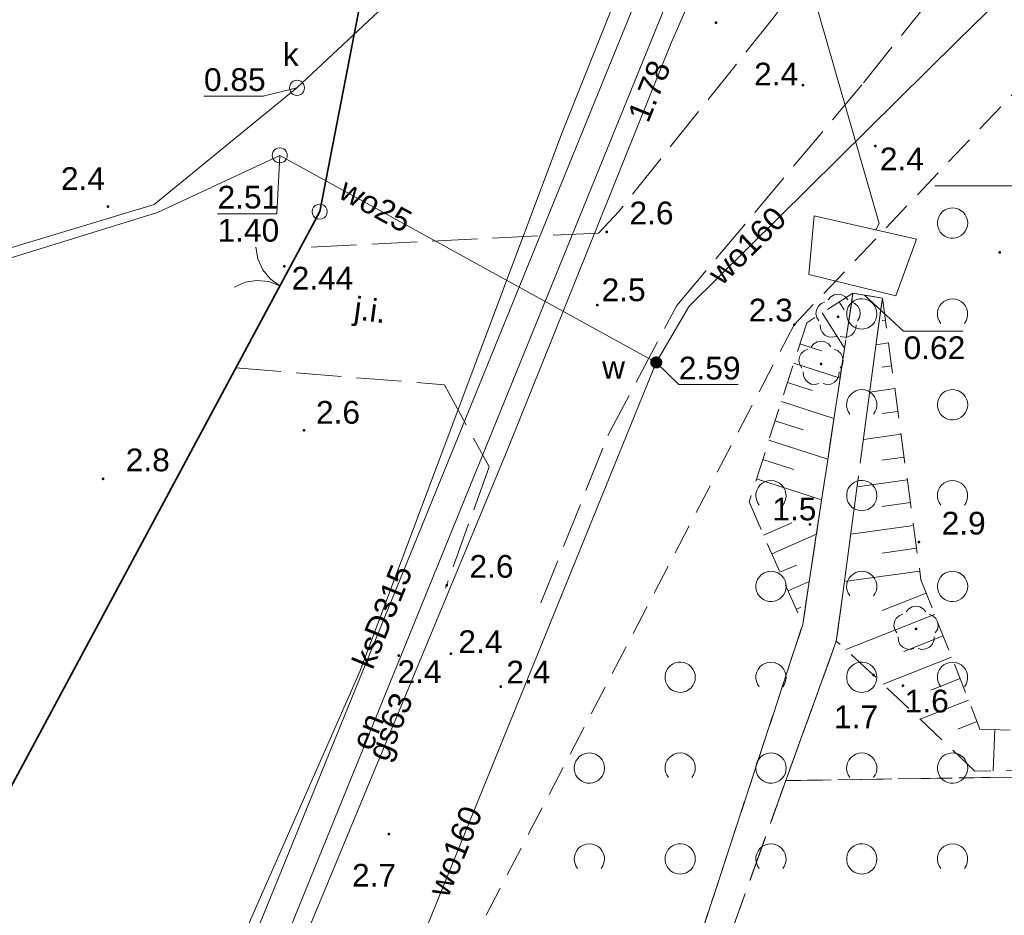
# Model space of a CAD drawing. Extents: x 5459987 to 5506369, y 5959610 to 5991660.
# Tile 21 of 51: x 5462417 to 5462450, y 5972176 to 5972205. Entities that reach past the tile are written whole.
import ezdxf
from ezdxf.enums import TextEntityAlignment as Align

# ---------------------------------------------------------------- set-up
doc = ezdxf.new("R2010")
doc.units = 0
for name, pattern in [('PRZER1-1', [1, 0.5, -0.5]), ('PRZER2-1', [1.5, 1, -0.5]), ('PRZER3-1', [2, 1.5, -0.5])]:
    doc.linetypes.add(name, pattern=pattern)
doc.layers.get('0').update_dxf_attribs({"linetype": 'CONTINUOUS'})
for name, color, linetype, lineweight in [('GEPPGD', 7, 'CONTINUOUS', 18), ('GESDZI', 7, 'CONTINUOUS', 18), ('GSLKBR', 7, 'CONTINUOUS', 18), ('GSPWPN', 7, 'CONTINUOUS', 13), ('GSPWPN_O', 7, 'CONTINUOUS', 13), ('GSPWPS', 7, 'CONTINUOUS', 13), ('GSPWPS_O', 7, 'CONTINUOUS', 13), ('GSSKOA', 7, 'CONTINUOUS', 18), ('GSSKOA_O', 7, 'CONTINUOUS', 18), ('GSSZAD', 7, 'CONTINUOUS', 18), ('GSSZSN', 7, 'CONTINUOUS', 18), ('GUPIKP', 7, 'CONTINUOUS', 18), ('GUPPRZ_O', 7, 'CONTINUOUS', 18), ('GUSIKP', 7, 'CONTINUOUS', 18), ('KRZYZE_2000', 230, 'CONTINUOUS', 18)]:
    doc.layers.add(name, color=color, linetype=linetype, lineweight=lineweight)
for name, color, linetype, lineweight, true_color in [('GESKKL', 7, 'CONTINUOUS', 18, 0x24bc24), ('GESUZY', 7, 'CONTINUOUS', 18, 0x008000), ('GSPRDL', 7, 'CONTINUOUS', 18, 0x008000), ('GULEPR', 1, 'CONTINUOUS', 18, 0xff0000), ('GULEPR_O', 1, 'CONTINUOUS', 18, 0xff0000), ('GULGPR', 7, 'CONTINUOUS', 18, 0xbfbf00), ('GULGPR_O', 7, 'CONTINUOUS', 18, 0xbfbf00), ('GULKPR', 7, 'CONTINUOUS', 18, 0x803300), ('GULKPR_O', 7, 'CONTINUOUS', 18, 0x803300), ('GULTPR', 7, 'CONTINUOUS', 18, 0xff9100), ('GULWPR', 5, 'CONTINUOUS', 18, 0x0000ff), ('GULWPR_O', 5, 'CONTINUOUS', 18, 0x0000ff), ('GUPKSD', 7, 'CONTINUOUS', 18, 0x803300), ('GUPKSD_O', 7, 'CONTINUOUS', 18, 0x803300), ('GUPWZA', 5, 'CONTINUOUS', 18, 0x0000ff), ('GUPWZA_O', 5, 'CONTINUOUS', 18, 0x0000ff)]:
    doc.layers.add(name, color=color, linetype=linetype, lineweight=lineweight, true_color=true_color)
doc.styles.add('Arial', font='arial.ttf')

# ---------------------------------------------------------------- blocks, each defined once
blk = doc.blocks.new('GSPRDL1')
blk.add_hatch(color=0).paths.add_polyline_path([(0, -0.045), (0.013906, -0.042798), (0.02645, -0.036406), (0.036406, -0.02645), (0.042798, -0.013906), (0.045, 0), (0.042798, 0.013906), (0.036406, 0.02645), (0.02645, 0.036406), (0.013906, 0.042798), (0, 0.045), (-0.013906, 0.042798), (-0.02645, 0.036406), (-0.036406, 0.02645), (-0.042798, 0.013906), (-0.045, 0), (-0.042798, -0.013906), (-0.036406, -0.02645), (-0.02645, -0.036406), (-0.013906, -0.042798)])
at = {"color": 0}
for points in [[(-0.324277, 0.563333), (-0.240553, 0.662679), (-0.127956, 0.727494), (0, 0.75), (0.127956, 0.727494), (0.240553, 0.662679), (0.324277, 0.563333)], [(-0.635969, -0.134326), (-0.70458, -0.024001), (-0.731429, 0.103115), (-0.713292, 0.231763), (-0.652348, 0.346501), (-0.55591, 0.433559), (-0.435555, 0.482485)], [(0.435555, 0.482485), (0.55591, 0.433559), (0.652348, 0.346501), (0.713292, 0.231763), (0.731429, 0.103115), (0.70458, -0.024001), (0.635969, -0.134326)], [(-0.068773, -0.646351), (-0.194901, -0.677512), (-0.324092, -0.663766), (-0.440839, -0.606763), (-0.531129, -0.513345), (-0.584125, -0.394725), (-0.593465, -0.265141)], [(0.593465, -0.265141), (0.584125, -0.394725), (0.531129, -0.513345), (0.440839, -0.606763), (0.324092, -0.663766), (0.194901, -0.677512), (0.068773, -0.646351)]]:
    blk.add_lwpolyline(points, dxfattribs=at)
blk = doc.blocks.new('GSPWPN1')
blk.add_hatch(color=0).paths.add_polyline_path([(-0.045, 0), (-0.043467, -0.011647), (-0.038971, -0.0225), (-0.03182, -0.03182), (-0.0225, -0.038971), (-0.011647, -0.043467), (0, -0.045), (0.011647, -0.043467), (0.0225, -0.038971), (0.03182, -0.03182), (0.038971, -0.0225), (0.043467, -0.011647), (0.045, 0), (0.043467, 0.011647), (0.038971, 0.0225), (0.03182, 0.03182), (0.0225, 0.038971), (0.011647, 0.043467), (0, 0.045), (-0.011647, 0.043467), (-0.0225, 0.038971), (-0.03182, 0.03182), (-0.038971, 0.0225), (-0.043467, 0.011647)])
blk = doc.blocks.new('GUPWZA1')
blk.add_hatch(color=0).paths.add_polyline_path([(-0.2, 0), (-0.193185, -0.051764), (-0.173205, -0.1), (-0.141421, -0.141421), (-0.1, -0.173205), (-0.051764, -0.193185), (0, -0.2), (0.051764, -0.193185), (0.1, -0.173205), (0.141421, -0.141421), (0.173205, -0.1), (0.193185, -0.051764), (0.2, 0), (0.193185, 0.051764), (0.173205, 0.1), (0.141421, 0.141421), (0.1, 0.173205), (0.051764, 0.193185), (0, 0.2), (-0.051764, 0.193185), (-0.1, 0.173205), (-0.141421, 0.141421), (-0.173205, 0.1), (-0.193185, 0.051764)])
blk = doc.blocks.new('GUPKSD1')
at = {"color": 0}
blk.add_lwpolyline([(0, 0.25), (0.064705, 0.241481), (0.125, 0.216506), (0.176777, 0.176777), (0.216506, 0.125), (0.241481, 0.064705), (0.25, 0), (0.241481, -0.064705), (0.216506, -0.125), (0.176777, -0.176777), (0.125, -0.216506), (0.064705, -0.241481), (0, -0.25), (-0.064705, -0.241481), (-0.125, -0.216506), (-0.176777, -0.176777), (-0.216506, -0.125), (-0.241481, -0.064705), (-0.25, 0), (-0.241481, 0.064705), (-0.216506, 0.125), (-0.176777, 0.176777), (-0.125, 0.216506), (-0.064705, 0.241481)], close=True, dxfattribs=at)
blk = doc.blocks.new('GUPIKP1_1')
at = {"color": 0}
blk.add_lwpolyline([(0, 0.25), (0.064705, 0.241481), (0.125, 0.216506), (0.176777, 0.176777), (0.216506, 0.125), (0.241481, 0.064705), (0.25, 0), (0.241481, -0.064705), (0.216506, -0.125), (0.176777, -0.176777), (0.125, -0.216506), (0.064705, -0.241481), (0, -0.25), (-0.064705, -0.241481), (-0.125, -0.216506), (-0.176777, -0.176777), (-0.216506, -0.125), (-0.241481, -0.064705), (-0.25, 0), (-0.241481, 0.064705), (-0.216506, 0.125), (-0.176777, 0.176777), (-0.125, 0.216506), (-0.064705, 0.241481)], close=True, dxfattribs=at)
blk = doc.blocks.new('GEPPGD1_1')
at = {"color": 0}
blk.add_lwpolyline([(0, 0.25), (0.077254, 0.237764), (0.146946, 0.202254), (0.202254, 0.146946), (0.237764, 0.077254), (0.25, 0), (0.237764, -0.077254), (0.202254, -0.146946), (0.146946, -0.202254), (0.077254, -0.237764), (0, -0.25), (-0.077254, -0.237764), (-0.146946, -0.202254), (-0.202254, -0.146946), (-0.237764, -0.077254), (-0.25, 0), (-0.237764, 0.077254), (-0.202254, 0.146946), (-0.146946, 0.202254), (-0.077254, 0.237764)], close=True, dxfattribs=at)
blk = doc.blocks.new('GSPWPS1')
blk.add_hatch(color=0).paths.add_polyline_path([(-0.045, 0), (-0.043467, -0.011647), (-0.038971, -0.0225), (-0.03182, -0.03182), (-0.0225, -0.038971), (-0.011647, -0.043467), (0, -0.045), (0.011647, -0.043467), (0.0225, -0.038971), (0.03182, -0.03182), (0.038971, -0.0225), (0.043467, -0.011647), (0.045, 0), (0.043467, 0.011647), (0.038971, 0.0225), (0.03182, 0.03182), (0.0225, 0.038971), (0.011647, 0.043467), (0, 0.045), (-0.011647, 0.043467), (-0.0225, 0.038971), (-0.03182, 0.03182), (-0.038971, 0.0225), (-0.043467, 0.011647)])
blk = doc.blocks.new('GSLKBR1')
at = {"color": 0}
for points in [[(1.299038, 0.75), (1.06066, 0.43934), (0.75, 0.200962), (0.388229, 0.051111), (0, 0)], [(0, 0), (0.388229, -0.051111), (0.75, -0.200962), (1.06066, -0.43934), (1.299038, -0.75)]]:
    blk.add_lwpolyline(points, dxfattribs=at)
blk = doc.blocks.new('GSSZAD1')
at = {"color": 0}
blk.add_lwpolyline([(0.5, 0), (0.490964, 0.094626), (0.464184, 0.185831), (0.420627, 0.27032), (0.361867, 0.34504), (0.290028, 0.407288), (0.207708, 0.454816), (0.117879, 0.485906), (0.023791, 0.499434), (-0.071157, 0.494911), (-0.163534, 0.4725), (-0.25, 0.433013), (-0.32743, 0.377875), (-0.393027, 0.309079), (-0.444418, 0.229113), (-0.479746, 0.140866), (-0.497736, 0.047528), (-0.497736, -0.047528), (-0.479746, -0.140866), (-0.444418, -0.229113), (-0.393027, -0.309079), (-0.32743, -0.377875), (-0.25, -0.433013), (-0.163534, -0.4725), (-0.071157, -0.494911), (0.023791, -0.499434), (0.117879, -0.485906), (0.207708, -0.454816), (0.290028, -0.407288), (0.361867, -0.34504), (0.420627, -0.27032), (0.464184, -0.185831), (0.490964, -0.094626)], close=True, dxfattribs=at)
blk = doc.blocks.new('GSSZAD2')
at = {"color": 0}
blk.add_lwpolyline([(-0.390312, -0.3125), (-0.445567, -0.226869), (-0.482312, -0.131814), (-0.49902, -0.031282), (-0.494998, 0.070549), (-0.470412, 0.169449), (-0.426283, 0.26131), (-0.364446, 0.342315), (-0.287468, 0.409099), (-0.198548, 0.458889), (-0.10138, 0.489614), (0, 0.5), (0.10138, 0.489614), (0.198548, 0.458889), (0.287468, 0.409099), (0.364446, 0.342315), (0.426283, 0.26131), (0.470412, 0.169449), (0.494998, 0.070549), (0.49902, -0.031282), (0.482312, -0.131814), (0.445567, -0.226869), (0.390312, -0.3125)], dxfattribs=at)

msp = doc.modelspace()

# ---------------------------------------------------------------- linework, layer by layer
at = {"layer": 'GESDZI', "color": 86, "linetype": 'Continuous', "lineweight": 35, "true_color": 0x1a7000, "elevation": 10.22}
for points in [[(5462464.99, 5972231.39), (5462432.19, 5972224.99), (5462427.17, 5972199.15), (5462410.43, 5972168), (5462406.62, 5972160.9), (5462385.18, 5972097.94), (5462407.14, 5972103.91), (5462448.06, 5972094.45), (5462450.21, 5972103.75), (5462455.34, 5972102.56), (5462452.32, 5972150.13), (5462452.01, 5972160.32), (5462452.51, 5972171.14), (5462453.89, 5972181.3), (5462456.12, 5972191.3), (5462459.04, 5972200.82), (5462462.69, 5972210.08), (5462471.3, 5972227.41)], [(5462410.43, 5972168), (5462427.17, 5972199.15), (5462432.19, 5972224.99), (5462361.56, 5972210.96), (5462357.76, 5972173.3)]]:
    msp.add_lwpolyline(points, close=True, dxfattribs=at)
at = {"layer": 'GESKKL', "color": 252, "linetype": 'PRZER3-1', "lineweight": 18, "elevation": 10.06}
for points in [[(5462432.19, 5972224.99), (5462427.17, 5972199.15), (5462414.304, 5972175.208), (5462419.44, 5972170.82), (5462436.75, 5972164.98), (5462438.56, 5972171.6), (5462443.13, 5972185.52), (5462444.79, 5972196.46), (5462445.76, 5972196.29), (5462444.24, 5972184.97), (5462442.57, 5972180.36), (5462453.786, 5972180.532), (5462453.89, 5972181.3), (5462456.12, 5972191.3), (5462459.04, 5972200.82), (5462462.69, 5972210.08), (5462471.3, 5972227.41), (5462464.99, 5972231.39)], [(5462330.305, 5972140.9), (5462327.54, 5972115), (5462351.08, 5972106.99), (5462385.18, 5972097.94), (5462406.62, 5972160.9), (5462410.43, 5972168), (5462414.304, 5972175.208), (5462427.17, 5972199.15), (5462432.19, 5972224.99), (5462385.949, 5972215.805), (5462389.26, 5972198.95), (5462384.89, 5972198.08), (5462385.35, 5972195.62), (5462378.82, 5972194.31), (5462378.34, 5972196.77), (5462371.72, 5972195.46), (5462368.36, 5972212.311), (5462361.56, 5972210.96), (5462359.173, 5972187.3), (5462350.12, 5972188.31), (5462340.08, 5972189.41), (5462330.706, 5972140.855)], [(5462439.37, 5972171.46), (5462442.57, 5972180.36), (5462444.24, 5972184.97), (5462445.76, 5972196.29), (5462444.79, 5972196.46), (5462443.13, 5972185.52), (5462438.56, 5972171.6), (5462436.75, 5972164.98), (5462419.81, 5972100.981), (5462420.949, 5972100.717)], [(5462442.57, 5972180.36), (5462439.37, 5972171.46), (5462420.949, 5972100.717), (5462458.58, 5972092.02), (5462457.87, 5972101.97), (5462455.34, 5972102.56), (5462452.32, 5972150.13), (5462452.01, 5972160.32), (5462452.51, 5972171.14), (5462453.786, 5972180.532)]]:
    msp.add_lwpolyline(points, close=True, dxfattribs=at)
at = {"layer": 'GESUZY', "color": 252, "linetype": 'PRZER1-1', "lineweight": 18, "elevation": 10.08}
for points in [[(5462432.19, 5972224.99), (5462427.17, 5972199.15), (5462414.304, 5972175.208), (5462419.44, 5972170.82), (5462436.75, 5972164.98), (5462438.56, 5972171.6), (5462443.13, 5972185.52), (5462444.79, 5972196.46), (5462445.76, 5972196.29), (5462444.24, 5972184.97), (5462442.57, 5972180.36), (5462453.786, 5972180.532), (5462453.89, 5972181.3), (5462456.12, 5972191.3), (5462459.04, 5972200.82), (5462462.69, 5972210.08), (5462471.3, 5972227.41), (5462464.99, 5972231.39)], [(5462330.305, 5972140.9), (5462327.54, 5972115), (5462351.08, 5972106.99), (5462385.18, 5972097.94), (5462406.62, 5972160.9), (5462410.43, 5972168), (5462414.304, 5972175.208), (5462427.17, 5972199.15), (5462432.19, 5972224.99), (5462385.949, 5972215.805), (5462389.26, 5972198.95), (5462384.89, 5972198.08), (5462385.35, 5972195.62), (5462378.82, 5972194.31), (5462378.34, 5972196.77), (5462371.72, 5972195.46), (5462368.36, 5972212.311), (5462361.56, 5972210.96), (5462359.173, 5972187.3), (5462350.12, 5972188.31), (5462340.08, 5972189.41), (5462330.706, 5972140.855)], [(5462439.37, 5972171.46), (5462442.57, 5972180.36), (5462444.24, 5972184.97), (5462445.76, 5972196.29), (5462444.79, 5972196.46), (5462443.13, 5972185.52), (5462438.56, 5972171.6), (5462436.75, 5972164.98), (5462419.81, 5972100.981), (5462420.949, 5972100.717)], [(5462442.57, 5972180.36), (5462439.37, 5972171.46), (5462420.949, 5972100.717), (5462458.58, 5972092.02), (5462457.87, 5972101.97), (5462455.34, 5972102.56), (5462452.32, 5972150.13), (5462452.01, 5972160.32), (5462452.51, 5972171.14), (5462453.786, 5972180.532)]]:
    msp.add_lwpolyline(points, close=True, dxfattribs=at)
at = {"layer": 'GSLKBR', "color": 252, "linetype": 'Continuous', "lineweight": 18, "elevation": 10.18}
msp.add_lwpolyline([(5462427.17, 5972199.15), (5462424.538, 5972194.253)], dxfattribs=at)
at = {"layer": 'GSSKOA', "color": 252, "linetype": 'PRZER3-1', "lineweight": 18, "elevation": 10.18}
for points in [[(5462434.48, 5972186.231), (5462436.695, 5972191.754), (5462438.974, 5972196.055), (5462445.14, 5972203.408), (5462450.781, 5972210.446), (5462455.539, 5972218.443), (5462456.883, 5972220.903), (5462460.552, 5972225.985), (5462465.456, 5972229.24)], [(5462457.156, 5972228.779), (5462457.459, 5972227.227), (5462453.029, 5972220.902), (5462447.298, 5972212.224), (5462442.185, 5972205.589), (5462437.06, 5972199.165), (5462436.38, 5972198.445)], [(5462436.38, 5972198.445), (5462426.531, 5972197.962), (5462424.538, 5972194.253), (5462424.396, 5972193.987), (5462431.298, 5972193.433), (5462432.767, 5972190.719)], [(5462432.767, 5972190.719), (5462431.328, 5972186.712)]]:
    msp.add_lwpolyline(points, dxfattribs=at)
at = {"layer": 'GSSZAD', "color": 252, "linetype": 'PRZER2-1', "lineweight": 18, "elevation": 10.1}
msp.add_lwpolyline([(5462457.068, 5972145.976), (5462456.663, 5972158.117), (5462458.551, 5972180.874), (5462461.826, 5972196.045), (5462470.007, 5972215.604), (5462467.216, 5972221.115), (5462442.851, 5972195.417), (5462426.361, 5972163.844), (5462420.603, 5972145.229), (5462414.153, 5972107.869), (5462429.004, 5972109.634), (5462447.067, 5972106.831), (5462459.302, 5972101.863), (5462459.793, 5972105.878), (5462459.021, 5972107.622), (5462458.667, 5972116.741), (5462458.285, 5972128.025)], close=True, dxfattribs=at)
at = {"layer": 'GSSZSN', "color": 252, "linetype": 'PRZER2-1', "lineweight": 18, "elevation": 10.06}
for points in [[(5462444.79, 5972196.46), (5462443.264, 5972195.483), (5462441.357, 5972189.565), (5462443.13, 5972185.52), (5462443.933, 5972190.811)], [(5462445.76, 5972196.29), (5462447.036, 5972186.992), (5462448.986, 5972182.06), (5462453.7, 5972181.898), (5462456.846, 5972180.759), (5462448.814, 5972180.675), (5462445.469, 5972183.847), (5462444.24, 5972184.97)]]:
    msp.add_lwpolyline(points, close=True, dxfattribs=at)
at = {"layer": 'GSSZSN', "color": 252, "linetype": 'Continuous', "lineweight": 18, "elevation": 10.06}
for points in [[(5462444.335, 5972196.168), (5462444.501, 5972195.909)], [(5462443.772, 5972195.808), (5462444.515, 5972194.647)], [(5462445.859, 5972195.566), (5462445.759, 5972195.552)], [(5462443.039, 5972194.784), (5462443.752, 5972194.554)], [(5462445.963, 5972194.813), (5462445.554, 5972194.757)], [(5462442.834, 5972194.148), (5462444.364, 5972193.655)], [(5462446.066, 5972194.059), (5462445.758, 5972194.017)], [(5462442.629, 5972193.512), (5462443.446, 5972193.248)], [(5462446.169, 5972193.306), (5462445.344, 5972193.193)], [(5462442.423, 5972192.875), (5462444.161, 5972192.315)], [(5462446.273, 5972192.553), (5462445.756, 5972192.482)], [(5462442.218, 5972192.239), (5462443.139, 5972191.942)], [(5462446.376, 5972191.8), (5462445.134, 5972191.629)], [(5462442.013, 5972191.603), (5462443.958, 5972190.976)], [(5462441.808, 5972190.966), (5462442.832, 5972190.636)], [(5462446.479, 5972191.046), (5462445.754, 5972190.947)], [(5462441.603, 5972190.33), (5462443.755, 5972189.637)], [(5462446.583, 5972190.293), (5462444.924, 5972190.065)], [(5462446.686, 5972189.54), (5462445.753, 5972189.412)], [(5462441.839, 5972188.464), (5462442.77, 5972188.872)], [(5462446.789, 5972188.786), (5462444.714, 5972188.502)], [(5462442.108, 5972187.852), (5462443.582, 5972188.498)], [(5462446.893, 5972188.033), (5462445.751, 5972187.876)], [(5462442.376, 5972187.24), (5462442.92, 5972187.478)], [(5462446.996, 5972187.28), (5462444.504, 5972186.938)], [(5462442.644, 5972186.627), (5462443.345, 5972186.934)], [(5462447.208, 5972186.555), (5462445.753, 5972185.98)], [(5462442.913, 5972186.015), (5462443.069, 5972186.084)], [(5462447.488, 5972185.848), (5462444.55, 5972184.686)], [(5462447.767, 5972185.141), (5462446.471, 5972184.628)], [(5462448.047, 5972184.434), (5462445.791, 5972183.542)], [(5462448.327, 5972183.727), (5462447.363, 5972183.346)], [(5462448.606, 5972183.02), (5462447.008, 5972182.388)], [(5462448.886, 5972182.313), (5462448.251, 5972182.062)], [(5462449.474, 5972182.043), (5462449.427, 5972180.682)]]:
    msp.add_lwpolyline(points, dxfattribs=at)
at = {"layer": 'GULEPR', "color": 1, "linetype": 'Continuous', "lineweight": 18, "true_color": 0xff0000, "elevation": 10.14}
msp.add_lwpolyline([(5462423.86, 5972169.75), (5462433.79, 5972194.16), (5462440.48, 5972210.59), (5462445.01, 5972220.27), (5462448.56, 5972227.63)], dxfattribs=at)
msp.add_lwpolyline([(5462423.86, 5972169.75), (5462433.79, 5972194.16), (5462440.48, 5972210.59), (5462445.01, 5972220.27), (5462448.56, 5972227.63)], dxfattribs=at)
at = {"layer": 'GULGPR', "color": 52, "linetype": 'Continuous', "lineweight": 18, "true_color": 0xbfbf00, "elevation": 10.14}
msp.add_lwpolyline([(5462469.14, 5972233.96), (5462462.53, 5972233.35), (5462452.34, 5972232.7), (5462452.14, 5972228.46), (5462451.87, 5972228.14), (5462450.01, 5972227.93), (5462449.57, 5972227.68), (5462449.17, 5972227), (5462448.63, 5972226.09), (5462444.91, 5972218.43), (5462442.77, 5972213.92), (5462441.26, 5972210.4), (5462438.76, 5972204.67), (5462433.36, 5972191.26), (5462425.77, 5972172.96)], dxfattribs=at)
at = {"layer": 'GULKPR', "linetype": 'Continuous', "lineweight": 18, "elevation": 10.14}
for points in [[(5462445.545, 5972198.546), (5462445.65, 5972198.76), (5462439.433, 5972220.379)], [(5462420.196, 5972163.364), (5462438.43, 5972208.13)], [(5462426.42, 5972203.24), (5462429.62, 5972206.24), (5462438.43, 5972208.13)], [(5462393.23, 5972190.61), (5462393.51, 5972190.88), (5462421.7, 5972199.39), (5462426.42, 5972203.24)]]:
    msp.add_lwpolyline(points, dxfattribs=at)
at = {"layer": 'GULTPR', "color": 30, "linetype": 'Continuous', "lineweight": 18, "true_color": 0xff9100, "elevation": 10.14}
msp.add_lwpolyline([(5462462.2, 5972234.51), (5462450.43, 5972234.158), (5462449.091, 5972232.78), (5462447.924, 5972231.201), (5462438.018, 5972208.875), (5462435.179, 5972201.759), (5462428.501, 5972183.96), (5462419.527, 5972163.61), (5462414.195, 5972142.483), (5462412.711, 5972124.992), (5462411.092, 5972116.673), (5462407.3, 5972094.825), (5462402.792, 5972077.023), (5462401.096, 5972070.227), (5462392.258, 5972039.441), (5462386.279, 5972014.531), (5462384.401, 5971988.917), (5462380.341, 5971958.022), (5462377.764, 5971942.121), (5462376.701, 5971929.463), (5462373.291, 5971911.539), (5462373.192, 5971906.639)], dxfattribs=at)
msp.add_lwpolyline([(5462462.2, 5972234.51), (5462450.43, 5972234.158), (5462449.091, 5972232.78), (5462447.924, 5972231.201), (5462438.018, 5972208.875), (5462435.179, 5972201.759), (5462428.501, 5972183.96), (5462419.527, 5972163.61), (5462414.195, 5972142.483), (5462412.711, 5972124.992), (5462411.092, 5972116.673), (5462407.3, 5972094.825), (5462402.792, 5972077.023), (5462401.096, 5972070.227), (5462392.258, 5972039.441), (5462386.279, 5972014.531), (5462384.401, 5971988.917), (5462380.341, 5971958.022), (5462377.764, 5971942.121), (5462376.701, 5971929.463), (5462373.291, 5971911.539), (5462373.192, 5971906.639)], dxfattribs=at)
at = {"layer": 'GULWPR', "color": 5, "linetype": 'Continuous', "lineweight": 18, "true_color": 0x0000ff, "elevation": 10.14}
for points in [[(5462468.51, 5972225.12), (5462464.3, 5972220.55), (5462457.1, 5972213.44), (5462448.24, 5972204.79), (5462439.38, 5972196.03), (5462438.29, 5972194.17)], [(5462383.553, 5972200.665), (5462388.73, 5972191.96), (5462392.98, 5972190.21), (5462421.81, 5972199.12), (5462425.85, 5972201.01)], [(5462425.85, 5972201.01), (5462438.29, 5972194.17)], [(5462438.29, 5972194.17), (5462425.14, 5972161.82), (5462420.54, 5972151.19), (5462417.04, 5972133.58), (5462412.95, 5972111.86), (5462411.49, 5972103.1), (5462410.78, 5972100.19), (5462408.03, 5972084.21), (5462404.39, 5972071.3), (5462398.85, 5972051.44), (5462394.88, 5972036.02), (5462391.35, 5972019.42), (5462387.51, 5971996), (5462384.51, 5971974.71), (5462382.51, 5971965.6)]]:
    msp.add_lwpolyline(points, dxfattribs=at)
at = {"layer": 'GUPPRZ_O', "color": 36, "linetype": 'Continuous', "lineweight": 13, "true_color": 0x803300, "elevation": 10.8, "flags": 128}
msp.add_lwpolyline([(5462426.42, 5972203.24), (5462425.306, 5972202.964), (5462423.346, 5972202.964)], dxfattribs=at)
at = {"layer": 'GUPPRZ_O', "color": 5, "linetype": 'Continuous', "lineweight": 13, "true_color": 0x0000ff, "elevation": 10.8, "flags": 128}
for points in [[(5462425.85, 5972201.01), (5462425.755, 5972199.082), (5462423.795, 5972199.082)], [(5462438.29, 5972194.17), (5462439.036, 5972193.437), (5462440.996, 5972193.437)]]:
    msp.add_lwpolyline(points, dxfattribs=at)
at = {"layer": 'GUPPRZ_O', "color": 7, "linetype": 'Continuous', "lineweight": 13, "elevation": 10.8, "flags": 128}
msp.add_lwpolyline([(5462445.179, 5972196.38), (5462446.462, 5972195.204), (5462448.422, 5972195.204)], dxfattribs=at)
at = {"layer": 'GUSIKP', "color": 36, "linetype": 'Continuous', "lineweight": 18, "true_color": 0x803300, "elevation": 10.14}
msp.add_lwpolyline([(5462443.51, 5972199.01), (5462443.33, 5972197.07), (5462446.21, 5972196.37), (5462446.89, 5972198.24)], close=True, dxfattribs=at)
at = {"layer": 'KRZYZE_2000', "color": 252, "lineweight": 18, "flags": 128}
msp.add_lwpolyline([(5462447.5, 5972200), (5462452.5, 5972200)], dxfattribs=at)

# ---------------------------------------------------------------- block references
at = {"layer": 'GEPPGD', "color": 86, "linetype": 'Continuous', "lineweight": 18, "true_color": 0x1a7000}
msp.add_blockref('GEPPGD1_1', (5462427.17, 5972199.15, 10.24), dxfattribs=at)
at = {"layer": 'GSLKBR', "color": 252, "linetype": 'Continuous', "lineweight": 18, "rotation": 151.7464298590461}
msp.add_blockref('GSLKBR1', (5462425.854, 5972196.702, 10.18), dxfattribs=at)
at = {"layer": 'GSPRDL', "color": 252, "linetype": 'Continuous', "lineweight": 18}
for p in [(5462444.298, 5972195.678, 10.12), (5462443.736, 5972194.121, 10.12), (5462446.874, 5972185.371, 10.12)]:
    msp.add_blockref('GSPRDL1', p, dxfattribs=at)
at = {"layer": 'GSPWPN', "color": 252, "linetype": 'Continuous', "lineweight": 13}
for p in [(5462440.264, 5972205.393, 10.08), (5462443.136, 5972203.327, 10.08), (5462445.527, 5972201.319, 10.08), (5462420.171, 5972199.317, 10.08), (5462436.656, 5972198.482, 10.08), (5462449.639, 5972197.805, 10.08), (5462436.341, 5972196.064, 10.08), (5462442.851, 5972195.417, 10.08), (5462426.65, 5972191.93, 10.08), (5462420.012, 5972190.326, 10.08), (5462443.37, 5972188.82, 10.08), (5462446.969, 5972188.237, 10.08), (5462431.368, 5972186.811, 10.08), (5462429.783, 5972184.49, 10.08), (5462431.504, 5972184.551, 10.08), (5462445.469, 5972183.847, 10.08), (5462433.153, 5972183.464, 10.08), (5462446.445, 5972183.495, 10.08), (5462429.455, 5972178.593, 10.08)]:
    msp.add_blockref('GSPWPN1', p, dxfattribs=at)
at = {"layer": 'GSPWPS', "color": 252, "linetype": 'Continuous', "lineweight": 13}
msp.add_blockref('GSPWPS1', (5462426.001, 5972197.343, 10.08), dxfattribs=at)
at = {"layer": 'GSSZAD', "color": 252, "linetype": 'Continuous', "lineweight": 18}
for name, p in [('GSSZAD1', (5462448.08, 5972198.773, 10.1)), ('GSSZAD1', (5462445.08, 5972195.773, 10.1)), ('GSSZAD2', (5462448.08, 5972195.773, 10.1)), ('GSSZAD2', (5462445.08, 5972192.773, 10.1)), ('GSSZAD1', (5462448.08, 5972192.773, 10.1)), ('GSSZAD2', (5462442.08, 5972189.773, 10.1)), ('GSSZAD1', (5462445.08, 5972189.773, 10.1)), ('GSSZAD2', (5462448.08, 5972189.773, 10.1)), ('GSSZAD1', (5462442.08, 5972186.773, 10.1)), ('GSSZAD2', (5462445.08, 5972186.773, 10.1)), ('GSSZAD1', (5462448.08, 5972186.773, 10.1)), ('GSSZAD1', (5462439.08, 5972183.773, 10.1)), ('GSSZAD2', (5462442.08, 5972183.773, 10.1)), ('GSSZAD1', (5462445.08, 5972183.773, 10.1)), ('GSSZAD2', (5462448.08, 5972183.773, 10.1)), ('GSSZAD1', (5462436.08, 5972180.773, 10.1)), ('GSSZAD2', (5462439.08, 5972180.773, 10.1)), ('GSSZAD1', (5462442.08, 5972180.773, 10.1)), ('GSSZAD2', (5462445.08, 5972180.773, 10.1)), ('GSSZAD1', (5462448.08, 5972180.773, 10.1)), ('GSSZAD2', (5462436.08, 5972177.773, 10.1)), ('GSSZAD1', (5462439.08, 5972177.773, 10.1)), ('GSSZAD2', (5462442.08, 5972177.773, 10.1)), ('GSSZAD1', (5462445.08, 5972177.773, 10.1)), ('GSSZAD2', (5462448.08, 5972177.773, 10.1))]:
    msp.add_blockref(name, p, dxfattribs=at)
at = {"layer": 'GUPIKP', "color": 252, "linetype": 'Continuous', "lineweight": 18}
msp.add_blockref('GUPIKP1_1', (5462425.85, 5972201.01, 10.16), dxfattribs=at)
at = {"layer": 'GUPKSD', "linetype": 'Continuous', "lineweight": 18}
msp.add_blockref('GUPKSD1', (5462426.42, 5972203.24, 10.16), dxfattribs=at)
at = {"layer": 'GUPWZA', "color": 5, "linetype": 'Continuous', "lineweight": 18, "true_color": 0x0000ff, "rotation": 152.0070384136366}
msp.add_blockref('GUPWZA1', (5462438.29, 5972194.17, 10.16), dxfattribs=at)

# ---------------------------------------------------------------- texts
at = {"layer": 'GSPWPN_O', "color": 252, "linetype": 'Continuous', "lineweight": 0, "style": 'Arial'}
for s, p in [('2.4', (5462441.524, 5972203.318, 10.8)), ('2.4', (5462445.678, 5972200.517, 10.8)), ('2.4', (5462418.62, 5972199.868, 10.8)), ('2.6', (5462437.406, 5972198.732, 10.8)), ('2.5', (5462436.484, 5972196.193, 10.8)), ('2.3', (5462441.345, 5972195.524, 10.8)), ('2.6', (5462427.047, 5972192.148, 10.8)), ('2.8', (5462420.762, 5972190.576, 10.8)), ('1.5', (5462442.125, 5972188.956, 10.8)), ('2.9', (5462447.719, 5972188.487, 10.8)), ('2.6', (5462432.118, 5972187.061, 10.8)), ('2.4', (5462431.752, 5972184.574, 10.8)), ('2.4', (5462429.74, 5972183.584, 10.8)), ('2.4', (5462433.337, 5972183.568, 10.8)), ('1.6', (5462446.499, 5972182.612, 10.8)), ('1.7', (5462444.164, 5972182.091, 10.8)), ('2.7', (5462428.238, 5972176.859, 10.8))]:
    msp.add_text(s, height=0.75, dxfattribs=at).set_placement(p)
at = {"layer": 'GSPWPS_O', "color": 252, "linetype": 'Continuous', "lineweight": 0, "style": 'Arial'}
msp.add_text('2.44', height=0.75, dxfattribs=at).set_placement((5462426.244, 5972196.579, 10.8))
at = {"layer": 'GSSKOA_O', "color": 252, "linetype": 'Continuous', "lineweight": 0, "style": 'Arial'}
msp.add_text('j.i.', height=0.75, rotation=352.2348, dxfattribs=at).set_placement((5462428.79, 5972195.532, 10.8), align=Align.CENTER)
at = {"layer": 'GULEPR_O', "color": 1, "linetype": 'Continuous', "lineweight": 0, "true_color": 0xff0000, "style": 'Arial'}
msp.add_text('en', height=0.75, rotation=67.8635, dxfattribs=at).set_placement((5462429.097, 5972181.844, 10.8), align=Align.CENTER)
at = {"layer": 'GULGPR_O', "color": 52, "linetype": 'Continuous', "lineweight": 0, "true_color": 0xbfbf00, "style": 'Arial'}
msp.add_text('gs63', height=0.75, rotation=67.4736, dxfattribs=at).set_placement((5462429.836, 5972181.998, 10.8), align=Align.CENTER)
at = {"layer": 'GULKPR_O', "color": 36, "linetype": 'Continuous', "lineweight": 0, "true_color": 0x803300, "style": 'Arial'}
msp.add_text('ksD315', height=0.75, rotation=67.8373, dxfattribs=at).set_placement((5462429.585, 5972185.636, 10.8), align=Align.CENTER)
at = {"layer": 'GULWPR_O', "color": 5, "linetype": 'Continuous', "lineweight": 0, "true_color": 0x0000ff, "style": 'Arial'}
for s, rotation, p in [('wo25', 331.1963, (5462428.84, 5972199.031, 10.8)), ('wo160', 44.6748, (5462441.552, 5972197.764, 10.8)), ('wo160', 67.8787, (5462431.987, 5972177.884, 10.8))]:
    msp.add_text(s, height=0.75, rotation=rotation, dxfattribs=at).set_placement(p, align=Align.CENTER)
at = {"layer": 'GUPKSD_O', "color": 252, "linetype": 'Continuous', "lineweight": 0, "style": 'Arial'}
msp.add_text('k', height=0.75, dxfattribs=at).set_placement((5462426.473, 5972203.965, 10.8), align=Align.RIGHT)
at = {"layer": 'GUPPRZ_O', "color": 36, "linetype": 'Continuous', "lineweight": 0, "true_color": 0x803300, "style": 'Arial'}
msp.add_text('0.85', height=0.75, rotation=360, dxfattribs=at).set_placement((5462423.346, 5972203.136, 10.8))
at = {"layer": 'GUPPRZ_O', "color": 52, "linetype": 'Continuous', "lineweight": 0, "true_color": 0xbfbf00, "style": 'Arial'}
msp.add_text('1.78', height=0.75, rotation=68.0661, dxfattribs=at).set_placement((5462438.783, 5972203.941, 10.8), align=Align.RIGHT)
at = {"layer": 'GUPPRZ_O', "color": 5, "linetype": 'Continuous', "lineweight": 0, "true_color": 0x0000ff, "style": 'Arial'}
for s, p in [('2.51', (5462423.795, 5972199.254, 10.8)), ('1.40', (5462423.795, 5972198.159, 10.8)), ('2.59', (5462439.036, 5972193.609, 10.8))]:
    msp.add_text(s, height=0.75, rotation=360, dxfattribs=at).set_placement(p)
at = {"layer": 'GUPPRZ_O', "color": 7, "linetype": 'Continuous', "lineweight": 0, "style": 'Arial'}
msp.add_text('0.62', height=0.75, dxfattribs=at).set_placement((5462446.462, 5972194.281, 10.8))
at = {"layer": 'GUPWZA_O', "color": 5, "linetype": 'Continuous', "lineweight": 0, "true_color": 0x0000ff, "style": 'Arial'}
msp.add_text('w', height=0.75, dxfattribs=at).set_placement((5462437.258, 5972193.635, 10.8), align=Align.RIGHT)

doc.saveas('drawing.dxf')
